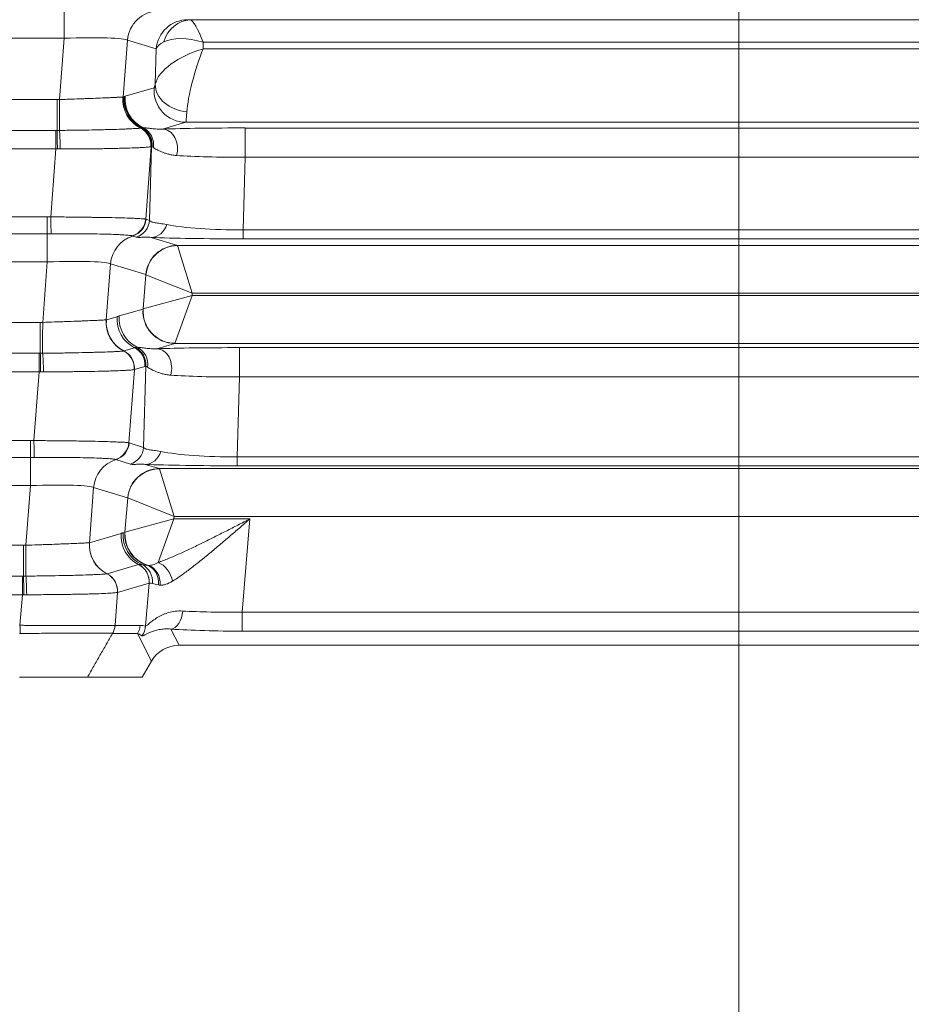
# Model space of a CAD drawing. Header units: millimetres. Extents: x 4 to 836, y 5 to 589.
# Tile 122 of 174: x 626 to 640, y 255 to 271. Entities that reach past the tile are written whole.
import ezdxf

# ---------------------------------------------------------------- set-up
doc = ezdxf.new("R2010")
doc.units = ezdxf.units.MM
doc.layers.add('1', color=7, linetype='Continuous', true_color=0xffffff)
doc.styles.add('ideas_simplex', font='simplex.shx')
doc.dimstyles.get("Standard").update_dxf_attribs({"dimtxt": 0.18, "dimasz": 0.18, "dimexe": 0.18, "dimexo": 0.0625, "dimgap": 0.09, "dimtad": 0, "dimtih": 1, "dimtoh": 1, "dimdec": 4, "dimzin": 0, "dimdsep": 46, "dimtxsty": 'Standard', "dimcen": 0.09, "dimadec": 0, "dimazin": 0, "dimtfac": 1, "dimtdec": 4, "dimtofl": 0, "dimtmove": 0, "dimatfit": 3, "dimfxl": 1, "dimtolj": 1, "dimtzin": 0, "dimarcsym": 0})

# ---------------------------------------------------------------- blocks, each defined once
blk = doc.blocks.new('_U0')
at = {"layer": '1', "color": 152, "lineweight": 13}
for p, q in [((645.148738, 334.481944), (561.58432, 334.481944)), ((617.67825, 260.481944), (561.58432, 260.481944))]:
    blk.add_line(p, q, dxfattribs=at)
at = {"layer": '1', "color": 27, "lineweight": 13}
blk.add_line((563.58432, 260.481944), (563.58432, 334.481944), dxfattribs=at)
at = {"layer": '1', "color": 87, "lineweight": 25}
for p, q in [((562.08432, 306.069444), (556.45932, 306.069444)), ((556.45932, 306.069444), (556.45932, 304.569444)), ((562.08432, 304.569444), (562.08432, 306.069444)), ((556.45932, 290.394444), (556.45932, 288.894444)), ((562.08432, 288.894444), (562.08432, 290.394444)), ((556.45932, 288.894444), (562.08432, 288.894444))]:
    blk.add_line(p, q, dxfattribs=at)
at = {"layer": '1', "color": 27, "lineweight": 18}
for points in [[(563.58432, 334.481944), (564.113301, 331.481946), (563.055339, 331.481942)], [(563.58432, 260.481944), (563.055339, 263.481942), (564.113301, 263.481946)]]:
    blk.add_solid(points, dxfattribs=at)
at = {"layer": '1', "color": 87, "linetype": 'Continuous', "lineweight": 25, "char_height": 3, "attachment_point": 7, "rotation": 90, "line_spacing_factor": 1.204819, "style": 'ideas_simplex'}
for s, insert in [('\\W1.2715;2.913', (561.93082, 290.341944)), ('\\W1.1250;74', (554.61832, 294.796944))]:
    blk.add_mtext(s, dxfattribs=dict(at, insert=insert))
blk = doc.blocks.new('_U15')
at = {"layer": '1', "color": 152, "lineweight": 13}
for p, q in [((637.398738, 284.614657), (637.398738, 231.285068)), ((657.888007, 284.60658), (657.888007, 231.285068))]:
    blk.add_line(p, q, dxfattribs=at)
at = {"layer": '1', "color": 87, "lineweight": 25}
for p, q in [((642.040873, 240.410068), (640.540873, 240.410068)), ((640.540873, 240.410068), (640.540873, 234.785068)), ((654.745873, 240.410068), (653.245873, 240.410068)), ((654.745873, 234.785068), (654.745873, 240.410068)), ((640.540873, 234.785068), (642.040873, 234.785068)), ((653.245873, 234.785068), (654.745873, 234.785068))]:
    blk.add_line(p, q, dxfattribs=at)
at = {"layer": '1', "color": 27, "lineweight": 13}
blk.add_line((637.398738, 233.285068), (657.888007, 233.285068), dxfattribs=at)
at = {"layer": '1', "color": 27, "lineweight": 18}
for points in [[(637.398738, 233.285068), (640.398736, 233.814049), (640.39874, 232.756087)], [(657.888007, 233.285068), (654.888009, 232.756087), (654.888006, 233.814049)]]:
    blk.add_solid(points, dxfattribs=at)
at = {"layer": '1', "color": 87, "linetype": 'Continuous', "lineweight": 25, "char_height": 3, "attachment_point": 7, "line_spacing_factor": 1.204819, "style": 'ideas_simplex'}
for s, insert in [('\\W1.2664;20,5', (642.012373, 242.545068)), ('\\W1.2664;.807', (642.012373, 235.232568))]:
    blk.add_mtext(s, dxfattribs=dict(at, insert=insert))

msp = doc.modelspace()

# ---------------------------------------------------------------- linework, layer by layer
at = {"layer": '1', "color": 143, "linetype": 'Continuous', "lineweight": 13}
for p, q in [((626.817, 270.939), (626.817, 270.498)), ((628.796, 270.786), (666.502, 270.786)), ((626.817, 270.498), (619.481, 270.498)), ((626.744, 269.537), (626.817, 270.498)), ((627.808, 270.468), (627.741, 269.577)), ((628.26, 270.33), (627.808, 270.468)), ((628.999, 270.436), (628.996, 270.33)), ((666.298, 270.436), (628.999, 270.436)), ((628.246, 269.776), (628.26, 270.33)), ((628.996, 270.33), (666.301, 270.33)), ((627.773, 269.588), (628.228, 269.72)), ((619.591, 269.537), (626.706, 269.537)), ((626.706, 269.537), (626.706, 269.053)), ((619.609, 269.053), (626.688, 269.053)), ((626.688, 268.762), (626.688, 269.053)), ((628.725, 269.18), (628.362, 269.074)), ((666.573, 269.18), (628.725, 269.18)), ((629.655, 269.091), (665.642, 269.091)), ((629.655, 268.632), (629.655, 269.091)), ((626.688, 268.762), (619.609, 268.762)), ((626.608, 267.697), (626.688, 268.762)), ((628.182, 268.798), (628.096, 267.662)), ((628.158, 267.643), (628.188, 268.801)), ((629.655, 268.632), (629.625, 267.494)), ((665.642, 268.632), (629.655, 268.632)), ((619.746, 267.697), (626.552, 267.697)), ((626.552, 267.697), (626.552, 267.432)), ((628.101, 267.66), (628.158, 267.643)), ((626.552, 267.432), (619.746, 267.432)), ((626.552, 266.992), (626.552, 267.432)), ((627.948, 267.381), (627.892, 267.398)), ((628.184, 267.377), (628.595, 267.251)), ((629.625, 267.494), (665.672, 267.494)), ((629.625, 267.354), (629.625, 267.494)), ((665.672, 267.354), (629.625, 267.354)), ((628.595, 267.251), (666.702, 267.251)), ((628.597, 267.248), (628.826, 266.501)), ((626.552, 266.992), (619.746, 266.992)), ((626.48, 266.043), (626.552, 266.992)), ((627.543, 266.962), (627.477, 266.083)), ((628.099, 266.792), (627.543, 266.962)), ((628.056, 266.254), (628.1, 266.791)), ((628.1, 266.791), (628.826, 266.501)), ((628.056, 266.254), (628.823, 266.463)), ((628.553, 265.715), (628.823, 266.463)), ((628.826, 266.501), (628.823, 266.463)), ((628.823, 266.463), (666.475, 266.463)), ((666.471, 266.501), (628.826, 266.501)), ((627.479, 266.084), (627.647, 266.133)), ((627.682, 266.145), (628.055, 266.253)), ((619.855, 266.043), (626.443, 266.043)), ((626.443, 265.559), (626.443, 266.043)), ((627.753, 265.597), (627.92, 265.646)), ((628.551, 265.713), (628.271, 265.631)), ((666.746, 265.713), (628.551, 265.713)), ((629.565, 265.648), (665.733, 265.648)), ((629.565, 265.188), (629.565, 265.648)), ((619.873, 265.559), (626.424, 265.559)), ((626.424, 265.268), (626.424, 265.559)), ((628.085, 265.353), (627.918, 265.305)), ((628.064, 264.084), (628.098, 265.357)), ((626.424, 265.268), (619.873, 265.268)), ((626.343, 264.191), (626.424, 265.268)), ((627.918, 265.305), (627.831, 264.156)), ((629.565, 265.188), (629.532, 263.935)), ((665.733, 265.188), (629.565, 265.188)), ((620.01, 264.19), (626.287, 264.19)), ((626.287, 263.926), (626.287, 264.19)), ((627.837, 264.154), (628.064, 264.084)), ((626.287, 263.926), (620.01, 263.926)), ((626.287, 263.485), (626.287, 263.926)), ((627.855, 263.822), (627.627, 263.892)), ((628.09, 263.818), (628.31, 263.751)), ((629.532, 263.795), (629.532, 263.935)), ((629.532, 263.935), (665.766, 263.935)), ((665.766, 263.795), (629.532, 263.795)), ((628.31, 263.751), (666.988, 263.751)), ((628.311, 263.748), (628.54, 263.001)), ((626.287, 263.485), (620.01, 263.485)), ((626.217, 262.55), (626.287, 263.485)), ((627.279, 263.455), (627.213, 262.59)), ((627.813, 263.292), (627.279, 263.455)), ((627.771, 262.754), (627.814, 263.291)), ((627.814, 263.291), (628.54, 263.001)), ((627.771, 262.754), (628.537, 262.963)), ((628.29, 262.279), (628.537, 262.963)), ((628.54, 263.001), (628.537, 262.963)), ((628.537, 262.963), (629.73, 262.963)), ((666.757, 263.001), (628.54, 263.001)), ((629.73, 262.963), (629.611, 261.502)), ((627.215, 262.59), (627.711, 262.735)), ((627.742, 262.745), (627.769, 262.753)), ((620.119, 262.55), (626.179, 262.55)), ((626.179, 262.55), (626.179, 262.065)), ((627.49, 262.103), (627.984, 262.247)), ((620.137, 262.065), (626.161, 262.065)), ((626.161, 262.065), (626.161, 261.775)), ((628.149, 261.955), (627.654, 261.811)), ((628.094, 261.283), (628.149, 261.955)), ((627.654, 261.811), (627.615, 261.294)), ((626.161, 261.775), (620.137, 261.775)), ((626.124, 261.295), (626.161, 261.775)), ((629.611, 261.502), (665.686, 261.502)), ((629.611, 261.203), (629.611, 261.502)), ((627.615, 261.293), (628.009, 261.293)), ((628.492, 261.235), (628.619, 260.982)), ((665.686, 261.203), (629.611, 261.203)), ((627.97, 261.167), (627.576, 261.167)), ((628.187, 260.733), (627.97, 261.167))]:
    msp.add_line(p, q, dxfattribs=at)
at = {"layer": '1', "color": 143, "linetype": 'Continuous', "lineweight": 18}
for p, q in [((666.679, 260.982), (628.619, 260.982)), ((628.187, 260.733), (628.042, 260.482)), ((627.182, 260.482), (628.042, 260.482))]:
    msp.add_line(p, q, dxfattribs=at)
at = {"layer": '1', "color": 143, "linetype": 'Continuous', "lineweight": 13}
for centre, major_axis, ratio, start_param, end_param in [((628.305, 270.427), (-0.146, -0.478), 0.996014, 3.439444, 4.926838), ((628.757, 270.289), (0.146, 0.478), 0.996014, 0.297852, 1.785245), ((628.796, 270.286), (-0.024, -0.499), 0.878584, 3.196431, 4.437869), ((629.006, 270.79), (-0.25, 0), 0.031454, 0.102339, 0.573486), ((628.999, 270.036), (-0.213, 0.749), 0.16115, 5.228872, 6.211309), ((626.806, 270.424), (-1.006, -0.038), 0.073389, 3.2207, 4.698766), ((629.006, 270.29), (-0.75, 0.012), 0.344743, 5.705365, 6.176511), ((628.999, 270.036), (-0.731, 0.292), 0.480074, 4.902082, 5.884519), ((628.996, 269.93), (-0.744, -0.267), 0.48275, 4.540655, 5.994238), ((628.996, 269.93), (-0.223, -0.749), 0.167328, 4.199936, 5.653518), ((628.725, 269.68), (-0.14, 0.48), 0.995643, 1.207413, 2.857034), ((628.248, 269.97), (-0.021, -0.25), 0.087194, 0.033353, 0.686567), ((628.742, 269.735), (0.491, -0.093), 0.77245, 3.279264, 4.858354), ((626.744, 269.502), (-0.001, -0.5), 0.000077, 4.642576, 5.827268), ((628.236, 269.536), (-0.134, 0.482), 0.994903, 1.219612, 2.405631), ((628.237, 269.536), (-0.149, 0.477), 0.995576, 1.188036, 2.374065), ((628.255, 269.543), (-0.168, 0.471), 0.995424, 1.148438, 2.337855), ((628.269, 269.547), (-0.14, 0.48), 0.995643, 1.207413, 2.411234), ((628.744, 269.93), (-0.02, -0.75), 0.029238, 0.026976, 0.68019), ((626.706, 268.783), (0.002, -0.3), 0.014605, 1.49975, 2.687146), ((626.743, 268.784), (0.006, -0.3), 0.044184, 1.4967, 2.685212), ((627.88, 268.822), (0.041, -0.297), 0.992886, 1.350044, 2.536919), ((627.881, 268.822), (-0.047, 0.296), 0.993751, 4.472079, 5.658942), ((627.884, 268.823), (-0.092, 0.286), 0.995544, 4.320806, 5.507206), ((627.89, 268.825), (-0.098, 0.284), 0.995464, 4.299844, 5.486244), ((627.902, 268.827), (-0.026, 0.299), 0.991317, 4.517846, 5.732632), ((627.926, 268.826), (-0.034, -0.298), 0.982269, 1.536805, 2.803365), ((629.679, 269.037), (-1.801, 0.001), 0.030434, 4.725631, 5.532945), ((628.362, 268.775), (0.01, -0.3), 0.776151, 1.153536, 3.100066), ((629.679, 268.737), (-1.501, -0.007), 0.069967, 0.747265, 1.554579), ((626.608, 267.718), (0.004, -0.3), 0.000932, 4.782196, 5.970531), ((627.798, 267.687), (0.136, 0.268), 0.995564, 3.909371, 5.098516), ((627.803, 267.684), (-0.088, -0.287), 0.996014, 0.598846, 1.785245), ((627.86, 267.667), (0.088, 0.287), 0.996014, 3.740438, 4.926838), ((628.184, 267.677), (-0.013, -0.3), 0.858349, 0.051043, 1.271884), ((629.652, 267.71), (-1.501, -0.01), 0.144199, 0.613318, 1.552033), ((628.04, 266.921), (0.146, 0.478), 0.996014, 0.598846, 1.785245), ((629.652, 267.41), (-1.801, -0.001), 0.031454, 0.617206, 1.555922), ((628.595, 266.751), (0.146, 0.478), 0.996014, 0.297852, 1.785245), ((628.597, 266.75), (0.368, 0.339), 0.992996, 0.829626, 2.311967), ((628.574, 266.501), (-0.02, -0.75), 0.029238, 3.055122, 3.116209), ((626.541, 266.917), (-1.006, -0.038), 0.073389, 3.2207, 4.698766), ((628.078, 266.542), (-0.021, -0.25), 0.087194, 3.061499, 3.122585), ((628.143, 266.092), (-0.14, 0.48), 0.995643, 1.207413, 2.393812), ((628.178, 266.104), (-0.14, 0.48), 0.995643, 1.207413, 2.411234), ((628.551, 266.213), (-0.14, 0.48), 0.995643, 1.207413, 2.857034), ((628.553, 266.214), (0.339, -0.368), 0.991771, 3.890384, 5.534394), ((628.075, 266.503), (-0.021, -0.25), 0.087194, 0.033353, 0.094439), ((626.48, 266.008), (0.001, 0.5), 0.000077, 1.500983, 2.685675), ((627.973, 266.043), (-0.144, 0.479), 0.995612, 1.198056, 2.384063), ((627.975, 266.043), (-0.14, 0.48), 0.995643, 1.207413, 2.393768), ((627.787, 265.378), (0.084, -0.288), 0.995643, 1.207413, 2.393812), ((627.8, 265.382), (0.098, -0.284), 0.995471, 1.15986, 2.34626), ((627.835, 265.383), (-0.034, -0.298), 0.982269, 1.536805, 2.803365), ((629.588, 265.593), (-1.801, 0.001), 0.030434, 4.725631, 5.532945), ((628.571, 266.463), (-0.02, -0.75), 0.029238, 0.026976, 0.088063), ((626.443, 265.289), (0.002, -0.3), 0.014605, 1.49975, 2.687146), ((626.479, 265.29), (0.006, -0.3), 0.044184, 1.4967, 2.685212), ((627.617, 265.328), (0.044, -0.297), 0.993716, 1.342719, 2.529609), ((627.62, 265.329), (0.084, -0.288), 0.995643, 1.207413, 2.393812), ((627.619, 265.329), (0.068, -0.292), 0.995069, 1.261363, 2.447999), ((628.271, 265.331), (0.01, -0.3), 0.776151, 1.153536, 3.100066), ((629.588, 265.293), (-1.501, -0.007), 0.069967, 0.747265, 1.554579), ((626.343, 264.212), (0.004, -0.3), 0.000932, 4.782196, 5.970531), ((627.533, 264.18), (-0.136, -0.268), 0.995564, 0.767778, 1.956923), ((627.539, 264.178), (-0.088, -0.287), 0.996014, 0.598846, 1.785245), ((627.766, 264.108), (-0.088, -0.287), 0.996014, 0.598846, 1.785245), ((628.09, 264.118), (-0.013, -0.3), 0.858349, 0.051043, 1.271884), ((629.558, 264.152), (-1.501, -0.01), 0.144199, 0.613318, 1.552033), ((627.775, 263.415), (0.146, 0.478), 0.996014, 0.598846, 1.785245), ((629.558, 263.852), (-1.801, -0.001), 0.031454, 0.617206, 1.555922), ((628.31, 263.251), (0.146, 0.478), 0.996014, 0.297852, 1.785245), ((628.311, 263.25), (0.368, 0.339), 0.992996, 0.829626, 2.311967), ((628.289, 263.001), (-0.02, -0.75), 0.029238, 3.055122, 3.116209), ((626.276, 263.411), (-1.006, -0.038), 0.073389, 3.2207, 4.698766), ((627.792, 263.042), (-0.021, -0.25), 0.087194, 3.061499, 3.122585), ((628.208, 262.694), (-0.14, 0.48), 0.995643, 1.207413, 2.393837), ((628.238, 262.705), (-0.14, 0.48), 0.995643, 1.207413, 2.439711), ((628.266, 262.713), (-0.14, 0.48), 0.995643, 1.207413, 2.555209), ((628.267, 262.714), (0.339, -0.368), 0.991771, 3.890384, 5.271507), ((627.789, 263.003), (-0.021, -0.25), 0.087194, 0.033353, 0.094439), ((627.71, 262.549), (0.144, -0.479), 0.995612, 4.339649, 5.525656), ((627.711, 262.55), (-0.14, 0.48), 0.995643, 1.207413, 2.393768), ((626.217, 262.515), (-0.001, -0.5), 0.000077, 4.642576, 5.827268), ((628.29, 262.005), (-0.133, 0.269), 0.701534, 4.312995, 5.668073), ((627.354, 261.835), (-0.044, 0.297), 0.993716, 4.484311, 5.671202), ((627.355, 261.835), (-0.068, 0.292), 0.995069, 4.402956, 5.589592), ((627.356, 261.835), (-0.084, 0.288), 0.995643, 4.349005, 5.535405), ((627.851, 261.979), (-0.084, 0.288), 0.995643, 4.349005, 5.535405), ((627.852, 261.98), (-0.074, 0.291), 0.995302, 4.382823, 5.569103), ((627.915, 261.974), (0.062, 0.293), 0.959628, 4.834927, 6.067475), ((628.029, 261.95), (0.059, 0.294), 0.895222, 4.815928, 6.167138), ((628.06, 261.946), (-0.018, -0.299), 0.878856, 1.552631, 2.912093), ((626.179, 261.796), (-0.002, 0.3), 0.014605, 4.641342, 5.828738), ((626.216, 261.796), (-0.006, 0.3), 0.044184, 4.638292, 5.826805), ((628.492, 261.534), (-0.019, -0.299), 0.621028, 0.103572, 1.560245), ((629.623, 261.649), (-1.507, -0.026), 0.096946, 0.891085, 1.561209), ((626.124, 261.316), (0.002, -0.3), 0.000366, 4.782201, 5.235984), ((627.317, 261.318), (-0.056, -0.295), 0.996153, 1.232706, 1.675085), ((627.711, 261.317), (0, -0.3), 0.996169, 1.047198, 1.489655), ((629.431, 259.431), (-1.543, 1.824), 0.244098, 5.976332, 6.079471), ((627.796, 261.308), (-0.063, -0.293), 0.996129, 1.155669, 1.700893), ((629.623, 261.35), (-1.806, -0.001), 0.081028, 0.894014, 1.564138), ((629.133, 259.455), (-1.279, 1.72), 0.157063, 5.913872, 6.017011)]:
    msp.add_ellipse(centre, major_axis=major_axis, ratio=ratio, start_param=start_param, end_param=end_param, dxfattribs=at)
at = {"layer": '1', "color": 143, "linetype": 'Continuous', "lineweight": 18}
msp.add_ellipse((628.62, 260.48), major_axis=(0.225, -0.449), ratio=0.995894, start_param=2.679493, end_param=3.721496, dxfattribs=at)
at = {"layer": '1', "color": 143, "linetype": 'Continuous', "lineweight": 13}
for points, degree in [([(626.706, 269.537), (626.719, 269.537), (626.731, 269.537), (626.744, 269.537)], 3), ([(627.74, 269.577), (627.74, 269.577), (627.741, 269.577), (627.741, 269.577)], 3), ([(627.741, 269.577), (627.747, 269.579), (627.753, 269.581), (627.759, 269.583)], 3), ([(627.759, 269.583), (627.763, 269.585), (627.768, 269.586), (627.773, 269.588)], 3), ([(626.688, 269.053), (626.694, 269.053), (626.7, 269.053), (626.706, 269.053)], 3), ([(626.706, 269.053), (626.719, 269.053), (626.731, 269.053), (626.744, 269.053)], 3), ([(628.014, 269.09), (628.014, 269.09), (628.014, 269.09), (628.015, 269.09)], 3), ([(628.015, 269.09), (628.016, 269.09), (628.016, 269.09), (628.017, 269.091)], 3), ([(628.017, 269.091), (628.019, 269.091), (628.022, 269.092), (628.024, 269.093)], 3), ([(628.024, 269.093), (628.027, 269.094), (628.03, 269.095), (628.034, 269.095)], 3), ([(628.034, 269.095), (628.04, 269.096), (628.047, 269.097), (628.054, 269.097)], 3), ([(626.711, 268.762), (626.703, 268.762), (626.696, 268.762), (626.688, 268.762)], 3), ([(626.757, 268.762), (626.742, 268.762), (626.726, 268.762), (626.711, 268.762)], 3), ([(628.182, 268.798), (628.181, 268.798), (628.179, 268.798), (628.178, 268.797)], 3), ([(628.188, 268.801), (628.186, 268.8), (628.184, 268.799), (628.182, 268.798)], 3), ([(628.198, 268.795), (628.194, 268.797), (628.191, 268.799), (628.188, 268.801)], 3), ([(628.217, 268.783), (628.209, 268.788), (628.203, 268.792), (628.198, 268.795)], 3), ([(626.552, 267.697), (626.571, 267.697), (626.589, 267.697), (626.608, 267.697)], 3), ([(628.096, 267.662), (628.098, 267.661), (628.099, 267.661), (628.101, 267.66)], 3), ([(626.611, 267.433), (626.592, 267.432), (626.572, 267.432), (626.552, 267.432)], 3), ([(627.892, 267.398), (627.89, 267.399), (627.888, 267.399), (627.885, 267.4)], 3), ([(627.647, 266.133), (627.652, 266.134), (627.664, 266.138), (627.676, 266.143), (627.682, 266.145)], 3), ([(626.443, 266.043), (626.455, 266.043), (626.468, 266.043), (626.48, 266.043)], 3), ([(627.477, 266.083), (627.478, 266.084), (627.478, 266.084), (627.479, 266.084)], 3), ([(627.92, 265.646), (627.925, 265.647), (627.929, 265.648), (627.933, 265.65)], 3), ([(627.933, 265.65), (627.941, 265.652), (627.951, 265.654), (627.964, 265.654)], 3), ([(626.424, 265.559), (626.43, 265.559), (626.437, 265.559), (626.443, 265.559)], 3), ([(626.443, 265.559), (626.455, 265.559), (626.467, 265.559), (626.48, 265.559)], 3), ([(627.751, 265.596), (627.751, 265.596), (627.752, 265.597), (627.753, 265.597)], 3), ([(627.753, 265.597), (627.753, 265.597), (627.753, 265.597), (627.753, 265.597)], 3), ([(628.098, 265.357), (628.093, 265.356), (628.089, 265.355), (628.085, 265.353)], 3), ([(628.126, 265.34), (628.113, 265.348), (628.104, 265.354), (628.098, 265.357)], 3), ([(626.447, 265.268), (626.44, 265.268), (626.432, 265.268), (626.424, 265.268)], 3), ([(626.493, 265.268), (626.478, 265.268), (626.462, 265.268), (626.447, 265.268)], 3), ([(627.917, 265.304), (627.916, 265.304), (627.915, 265.304), (627.914, 265.304)], 3), ([(627.918, 265.305), (627.917, 265.305), (627.917, 265.304), (627.917, 265.304)], 3), ([(626.287, 264.19), (626.306, 264.19), (626.324, 264.19), (626.343, 264.191)], 3), ([(627.831, 264.156), (627.833, 264.155), (627.835, 264.154), (627.837, 264.154)], 3), ([(626.347, 263.926), (626.327, 263.926), (626.307, 263.926), (626.287, 263.926)], 3), ([(627.627, 263.892), (627.625, 263.892), (627.623, 263.893), (627.621, 263.894)], 3), ([(627.213, 262.59), (627.214, 262.59), (627.214, 262.59), (627.215, 262.59)], 3), ([(626.179, 262.55), (626.191, 262.55), (626.204, 262.55), (626.217, 262.55)], 3), ([(627.487, 262.103), (627.488, 262.103), (627.488, 262.103), (627.489, 262.103)], 3), ([(627.489, 262.103), (627.489, 262.103), (627.489, 262.103), (627.49, 262.103)], 3), ([(627.984, 262.247), (627.985, 262.248), (627.985, 262.248), (627.985, 262.248)], 3), ([(628.037, 262.248), (628.058, 262.245), (628.085, 262.241), (628.118, 262.236)], 3), ([(628.118, 262.236), (628.124, 262.235), (628.131, 262.234), (628.138, 262.234)], 3), ([(626.161, 262.065), (626.167, 262.065), (626.173, 262.065), (626.179, 262.065)], 3), ([(626.179, 262.065), (626.191, 262.065), (626.204, 262.066), (626.216, 262.066)], 3), ([(628.149, 261.955), (628.149, 261.955), (628.149, 261.955), (628.149, 261.955)], 3), ([(628.297, 261.928), (628.258, 261.936), (628.227, 261.945), (628.203, 261.951)], 3), ([(627.653, 261.811), (627.652, 261.81), (627.652, 261.81), (627.651, 261.81)], 3), ([(627.654, 261.811), (627.654, 261.811), (627.653, 261.811), (627.653, 261.811)], 3), ([(628.323, 261.924), (628.314, 261.925), (628.305, 261.926), (628.297, 261.928)], 3), ([(626.183, 261.775), (626.176, 261.775), (626.168, 261.775), (626.161, 261.775)], 3), ([(626.229, 261.774), (626.214, 261.774), (626.199, 261.774), (626.183, 261.775)], 3), ([(626.119, 261.295), (626.121, 261.295), (626.123, 261.295), (626.124, 261.295)], 3), ([(627.576, 261.168), (627.576, 261.168), (627.576, 261.168), (627.576, 261.168)], 3), ([(627.615, 261.294), (627.615, 261.294), (627.615, 261.294), (627.615, 261.294)], 3), ([(626.125, 261.166), (626.123, 261.166), (626.121, 261.166), (626.119, 261.166)], 3), ([(627.576, 261.168), (627.182, 260.482)], 1)]:
    msp.add_open_spline(points, degree=degree, dxfattribs=at)
for points, knots in [([(626.744, 269.537), (626.775, 269.538), (626.806, 269.539), (626.867, 269.541), (626.898, 269.542), (626.989, 269.546), (627.047, 269.548), (627.133, 269.551), (627.161, 269.552), (627.217, 269.554), (627.244, 269.555), (627.322, 269.558), (627.371, 269.56), (627.428, 269.562), (627.439, 269.563), (627.461, 269.564), (627.472, 269.564), (627.503, 269.565), (627.523, 269.566), (627.578, 269.568), (627.611, 269.57), (627.645, 269.572), (627.652, 269.572), (627.665, 269.572), (627.683, 269.573), (627.697, 269.574), (627.723, 269.576), (627.734, 269.576), (627.74, 269.577)], [0, 0, 0, 0, 0.0625, 0.0625, 0.125, 0.125, 0.25, 0.25, 0.3125, 0.3125, 0.375, 0.375, 0.5, 0.5, 0.53125, 0.53125, 0.5625, 0.5625, 0.625, 0.625, 0.75, 0.75, 0.78125, 0.78125, 0.8125, 0.875, 0.875, 1, 1, 1, 1]), ([(626.744, 269.053), (626.823, 269.054), (626.9, 269.055), (627.015, 269.057), (627.053, 269.057), (627.109, 269.058), (627.128, 269.058), (627.165, 269.059), (627.183, 269.059), (627.275, 269.061), (627.344, 269.062), (627.443, 269.065), (627.475, 269.066), (627.522, 269.067), (627.538, 269.067), (627.568, 269.068), (627.583, 269.068), (627.655, 269.071), (627.708, 269.072), (627.779, 269.075), (627.801, 269.076), (627.832, 269.077), (627.843, 269.078), (627.862, 269.078), (627.871, 269.079), (627.916, 269.081), (627.944, 269.083), (627.978, 269.085), (627.988, 269.086), (628.003, 269.088), (628.009, 269.089), (628.014, 269.09)], [0, 0, 0, 0, 0.125, 0.125, 0.1875, 0.1875, 0.21875, 0.21875, 0.25, 0.25, 0.375, 0.375, 0.4375, 0.4375, 0.46875, 0.46875, 0.5, 0.5, 0.625, 0.625, 0.6875, 0.6875, 0.71875, 0.71875, 0.75, 0.75, 0.875, 0.875, 0.9375, 0.9375, 1, 1, 1, 1]), ([(628.054, 269.097), (628.068, 269.096), (628.084, 269.095), (628.121, 269.09), (628.143, 269.087), (628.193, 269.081), (628.22, 269.078), (628.268, 269.075), (628.285, 269.074), (628.322, 269.073), (628.341, 269.073), (628.362, 269.074)], [0, 0, 0, 0, 0.25, 0.25, 0.5, 0.5, 0.75, 0.75, 0.875, 0.875, 1, 1, 1, 1]), ([(628.177, 268.797), (628.172, 268.796), (628.164, 268.795), (628.146, 268.793), (628.135, 268.791), (628.097, 268.788), (628.065, 268.786), (628.015, 268.784), (628.004, 268.783), (627.982, 268.782), (627.948, 268.781), (627.911, 268.779), (627.832, 268.776), (627.773, 268.775), (627.692, 268.773), (627.676, 268.772), (627.642, 268.771), (627.591, 268.77), (627.537, 268.769), (627.427, 268.767), (627.35, 268.766), (627.248, 268.765), (627.227, 268.765), (627.186, 268.764), (627.123, 268.764), (627.06, 268.763), (626.932, 268.762), (626.845, 268.762), (626.757, 268.762)], [0, 0, 0, 0, 0.0625, 0.0625, 0.125, 0.125, 0.25, 0.25, 0.28125, 0.28125, 0.3125, 0.375, 0.375, 0.5, 0.5, 0.53125, 0.53125, 0.5625, 0.625, 0.625, 0.75, 0.75, 0.78125, 0.78125, 0.8125, 0.875, 0.875, 1, 1, 1, 1]), ([(628.178, 268.797), (628.178, 268.797), (628.178, 268.797), (628.177, 268.797), (628.177, 268.797), (628.177, 268.797)], [0, 0, 0, 0, 0.624236, 0.624236, 1, 1, 1, 1]), ([(628.579, 268.66), (628.554, 268.662), (628.53, 268.665), (628.487, 268.672), (628.466, 268.677), (628.428, 268.688), (628.41, 268.693), (628.376, 268.705), (628.361, 268.711), (628.317, 268.729), (628.292, 268.742), (628.249, 268.764), (628.231, 268.775), (628.217, 268.783)], [0, 0, 0, 0, 0.125, 0.125, 0.25, 0.25, 0.375, 0.375, 0.5, 0.5, 0.75, 0.75, 1, 1, 1, 1]), ([(626.608, 267.697), (626.631, 267.697), (626.654, 267.697), (626.701, 267.697), (626.724, 267.696), (626.794, 267.696), (626.839, 267.696), (626.975, 267.695), (627.064, 267.694), (627.172, 267.692), (627.193, 267.692), (627.236, 267.691), (627.299, 267.69), (627.359, 267.689), (627.476, 267.687), (627.55, 267.686), (627.687, 267.683), (627.749, 267.681), (627.831, 267.678), (627.857, 267.678), (627.893, 267.676), (627.905, 267.676), (627.927, 267.675), (627.938, 267.674), (627.989, 267.672), (628.022, 267.67), (628.059, 267.667), (628.069, 267.666), (628.081, 267.665), (628.085, 267.664), (628.091, 267.663), (628.094, 267.663), (628.096, 267.662)], [0, 0, 0, 0, 0.03125, 0.03125, 0.0625, 0.0625, 0.125, 0.125, 0.25, 0.25, 0.28125, 0.28125, 0.3125, 0.375, 0.375, 0.5, 0.5, 0.625, 0.625, 0.6875, 0.6875, 0.71875, 0.71875, 0.75, 0.75, 0.875, 0.875, 0.9375, 0.9375, 0.96875, 0.96875, 1, 1, 1, 1]), ([(628.158, 267.643), (628.164, 267.634), (628.174, 267.627), (628.195, 267.618), (628.203, 267.615), (628.221, 267.61), (628.232, 267.608), (628.265, 267.602), (628.292, 267.599), (628.353, 267.59), (628.388, 267.585), (628.426, 267.578)], [0, 0, 0, 0, 0.25, 0.25, 0.375, 0.375, 0.5, 0.5, 0.75, 0.75, 1, 1, 1, 1]), ([(627.885, 267.4), (627.883, 267.401), (627.881, 267.402), (627.875, 267.403), (627.871, 267.404), (627.86, 267.406), (627.85, 267.407), (627.817, 267.411), (627.788, 267.413), (627.744, 267.416), (627.735, 267.417), (627.715, 267.418), (627.685, 267.419), (627.652, 267.421), (627.581, 267.424), (627.528, 267.425), (627.411, 267.428), (627.349, 267.43), (627.249, 267.431), (627.215, 267.431), (627.145, 267.432), (627.109, 267.433), (626.999, 267.433), (626.924, 267.434), (626.808, 267.433), (626.769, 267.433), (626.71, 267.433), (626.691, 267.433), (626.651, 267.433), (626.631, 267.433), (626.611, 267.433)], [0, 0, 0, 0, 0.03125, 0.03125, 0.0625, 0.0625, 0.125, 0.125, 0.25, 0.25, 0.28125, 0.28125, 0.3125, 0.375, 0.375, 0.5, 0.5, 0.625, 0.625, 0.6875, 0.6875, 0.75, 0.75, 0.875, 0.875, 0.9375, 0.9375, 0.96875, 0.96875, 1, 1, 1, 1]), ([(628.184, 267.377), (628.151, 267.379), (628.122, 267.379), (628.07, 267.379), (628.048, 267.378), (628.019, 267.377), (628.01, 267.377), (627.993, 267.376), (627.986, 267.376), (627.966, 267.377), (627.956, 267.379), (627.948, 267.381)], [0, 0, 0, 0, 0.25, 0.25, 0.5, 0.5, 0.625, 0.625, 0.75, 0.75, 1, 1, 1, 1]), ([(626.48, 266.043), (626.542, 266.045), (626.604, 266.048), (626.694, 266.051), (626.724, 266.052), (626.769, 266.054), (626.783, 266.054), (626.813, 266.055), (626.828, 266.056), (626.9, 266.058), (626.955, 266.06), (627.033, 266.063), (627.059, 266.064), (627.096, 266.066), (627.108, 266.066), (627.132, 266.067), (627.144, 266.068), (627.201, 266.07), (627.242, 266.072), (627.298, 266.074), (627.316, 266.075), (627.348, 266.076), (627.363, 266.077), (627.404, 266.079), (627.427, 266.08), (627.452, 266.082), (627.459, 266.082), (627.47, 266.083), (627.474, 266.083), (627.477, 266.083)], [0, 0, 0, 0, 0.125, 0.125, 0.1875, 0.1875, 0.21875, 0.21875, 0.25, 0.25, 0.375, 0.375, 0.4375, 0.4375, 0.46875, 0.46875, 0.5, 0.5, 0.625, 0.625, 0.6875, 0.6875, 0.75, 0.75, 0.875, 0.875, 0.9375, 0.9375, 1, 1, 1, 1]), ([(627.964, 265.654), (627.977, 265.653), (627.993, 265.652), (628.031, 265.647), (628.052, 265.644), (628.102, 265.638), (628.13, 265.635), (628.178, 265.631), (628.195, 265.631), (628.231, 265.63), (628.25, 265.63), (628.271, 265.631)], [0, 0, 0, 0, 0.25, 0.25, 0.5, 0.5, 0.75, 0.75, 0.875, 0.875, 1, 1, 1, 1]), ([(626.48, 265.559), (626.559, 265.56), (626.637, 265.561), (626.752, 265.563), (626.79, 265.564), (626.847, 265.564), (626.866, 265.565), (626.903, 265.565), (626.922, 265.566), (627.014, 265.567), (627.083, 265.569), (627.183, 265.571), (627.215, 265.572), (627.278, 265.574), (627.308, 265.575), (627.395, 265.577), (627.448, 265.579), (627.519, 265.581), (627.541, 265.582), (627.572, 265.584), (627.582, 265.584), (627.602, 265.585), (627.611, 265.585), (627.655, 265.588), (627.683, 265.589), (627.716, 265.592), (627.726, 265.593), (627.741, 265.595), (627.747, 265.595), (627.751, 265.596)], [0, 0, 0, 0, 0.125, 0.125, 0.1875, 0.1875, 0.21875, 0.21875, 0.25, 0.25, 0.375, 0.375, 0.4375, 0.4375, 0.5, 0.5, 0.625, 0.625, 0.6875, 0.6875, 0.71875, 0.71875, 0.75, 0.75, 0.875, 0.875, 0.9375, 0.9375, 1, 1, 1, 1]), ([(628.488, 265.217), (628.463, 265.218), (628.44, 265.222), (628.396, 265.229), (628.376, 265.234), (628.337, 265.244), (628.319, 265.25), (628.286, 265.262), (628.27, 265.268), (628.226, 265.286), (628.201, 265.298), (628.158, 265.321), (628.141, 265.332), (628.126, 265.34)], [0, 0, 0, 0, 0.125, 0.125, 0.25, 0.25, 0.375, 0.375, 0.5, 0.5, 0.75, 0.75, 1, 1, 1, 1]), ([(627.914, 265.304), (627.905, 265.301), (627.887, 265.299), (627.849, 265.296), (627.835, 265.295), (627.811, 265.293), (627.802, 265.293), (627.784, 265.292), (627.775, 265.291), (627.725, 265.289), (627.678, 265.287), (627.6, 265.284), (627.572, 265.283), (627.527, 265.282), (627.512, 265.281), (627.481, 265.28), (627.465, 265.28), (627.384, 265.278), (627.315, 265.276), (627.204, 265.274), (627.166, 265.274), (627.108, 265.273), (627.088, 265.273), (627.048, 265.272), (627.027, 265.272), (626.926, 265.271), (626.842, 265.27), (626.713, 265.269), (626.67, 265.269), (626.604, 265.268), (626.582, 265.268), (626.538, 265.268), (626.515, 265.268), (626.493, 265.268)], [0, 0, 0, 0, 0.125, 0.125, 0.1875, 0.1875, 0.21875, 0.21875, 0.25, 0.25, 0.375, 0.375, 0.4375, 0.4375, 0.46875, 0.46875, 0.5, 0.5, 0.625, 0.625, 0.6875, 0.6875, 0.71875, 0.71875, 0.75, 0.75, 0.875, 0.875, 0.9375, 0.9375, 0.96875, 0.96875, 1, 1, 1, 1]), ([(626.343, 264.191), (626.366, 264.191), (626.39, 264.19), (626.436, 264.19), (626.46, 264.19), (626.529, 264.19), (626.575, 264.189), (626.711, 264.188), (626.799, 264.187), (626.907, 264.186), (626.928, 264.185), (626.971, 264.185), (627.034, 264.184), (627.094, 264.183), (627.211, 264.181), (627.285, 264.18), (627.422, 264.176), (627.484, 264.175), (627.567, 264.172), (627.592, 264.171), (627.629, 264.17), (627.64, 264.169), (627.663, 264.168), (627.673, 264.168), (627.724, 264.166), (627.757, 264.164), (627.794, 264.161), (627.804, 264.16), (627.817, 264.158), (627.82, 264.158), (627.827, 264.157), (627.829, 264.156), (627.831, 264.156)], [0, 0, 0, 0, 0.03125, 0.03125, 0.0625, 0.0625, 0.125, 0.125, 0.25, 0.25, 0.28125, 0.28125, 0.3125, 0.375, 0.375, 0.5, 0.5, 0.625, 0.625, 0.6875, 0.6875, 0.71875, 0.71875, 0.75, 0.75, 0.875, 0.875, 0.9375, 0.9375, 0.96875, 0.96875, 1, 1, 1, 1]), ([(628.064, 264.084), (628.07, 264.075), (628.08, 264.068), (628.101, 264.059), (628.109, 264.056), (628.128, 264.052), (628.138, 264.05), (628.172, 264.044), (628.198, 264.04), (628.259, 264.032), (628.294, 264.027), (628.332, 264.019)], [0, 0, 0, 0, 0.25, 0.25, 0.375, 0.375, 0.5, 0.5, 0.75, 0.75, 1, 1, 1, 1]), ([(627.621, 263.894), (627.619, 263.895), (627.616, 263.895), (627.61, 263.897), (627.607, 263.897), (627.595, 263.899), (627.586, 263.901), (627.552, 263.905), (627.524, 263.907), (627.479, 263.91), (627.47, 263.91), (627.451, 263.911), (627.42, 263.913), (627.387, 263.914), (627.316, 263.917), (627.264, 263.919), (627.147, 263.922), (627.084, 263.923), (626.985, 263.925), (626.95, 263.925), (626.88, 263.926), (626.844, 263.926), (626.734, 263.927), (626.659, 263.927), (626.544, 263.927), (626.505, 263.927), (626.446, 263.927), (626.426, 263.927), (626.386, 263.926), (626.367, 263.926), (626.347, 263.926)], [0, 0, 0, 0, 0.03125, 0.03125, 0.0625, 0.0625, 0.125, 0.125, 0.25, 0.25, 0.28125, 0.28125, 0.3125, 0.375, 0.375, 0.5, 0.5, 0.625, 0.625, 0.6875, 0.6875, 0.75, 0.75, 0.875, 0.875, 0.9375, 0.9375, 0.96875, 0.96875, 1, 1, 1, 1]), ([(628.09, 263.818), (628.058, 263.82), (628.028, 263.821), (627.977, 263.82), (627.954, 263.819), (627.925, 263.818), (627.916, 263.818), (627.9, 263.818), (627.892, 263.818), (627.872, 263.819), (627.862, 263.82), (627.855, 263.822)], [0, 0, 0, 0, 0.25, 0.25, 0.5, 0.5, 0.625, 0.625, 0.75, 0.75, 1, 1, 1, 1]), ([(628.29, 262.279), (628.317, 262.288), (628.344, 262.299), (628.4, 262.32), (628.428, 262.331), (628.512, 262.367), (628.57, 262.392), (628.687, 262.444), (628.746, 262.472), (628.837, 262.515), (628.867, 262.529), (628.928, 262.558), (628.958, 262.573), (629.05, 262.618), (629.111, 262.648), (629.234, 262.71), (629.295, 262.741), (629.419, 262.803), (629.481, 262.835), (629.574, 262.883), (629.621, 262.907), (629.668, 262.931), (629.699, 262.947), (629.715, 262.954), (629.73, 262.963)], [0, 0, 0, 0, 0.0625, 0.0625, 0.125, 0.125, 0.25, 0.25, 0.375, 0.375, 0.4375, 0.4375, 0.5, 0.5, 0.625, 0.625, 0.75, 0.75, 0.875, 0.875, 0.9375, 0.96875, 0.96875, 1, 1, 1, 1]), ([(629.73, 262.963), (629.717, 262.951), (629.704, 262.94), (629.677, 262.917), (629.637, 262.882), (629.598, 262.848), (629.519, 262.78), (629.466, 262.735), (629.362, 262.645), (629.309, 262.601), (629.206, 262.513), (629.154, 262.47), (629.076, 262.406), (629.051, 262.384), (628.999, 262.342), (628.973, 262.322), (628.897, 262.261), (628.847, 262.221), (628.749, 262.147), (628.701, 262.111), (628.63, 262.061), (628.607, 262.045), (628.572, 262.023), (628.561, 262.015), (628.538, 262.001), (628.527, 261.994), (628.515, 261.987)], [0, 0, 0, 0, 0.03125, 0.03125, 0.0625, 0.125, 0.125, 0.25, 0.25, 0.375, 0.375, 0.5, 0.5, 0.5625, 0.5625, 0.625, 0.625, 0.75, 0.75, 0.875, 0.875, 0.9375, 0.9375, 0.96875, 0.96875, 1, 1, 1, 1]), ([(627.711, 262.735), (627.716, 262.736), (627.721, 262.738), (627.732, 262.742), (627.737, 262.744), (627.742, 262.745)], [0, 0, 0, 0, 0.5, 0.5, 1, 1, 1, 1]), ([(626.217, 262.55), (626.279, 262.552), (626.34, 262.554), (626.43, 262.557), (626.46, 262.558), (626.505, 262.56), (626.52, 262.56), (626.549, 262.562), (626.564, 262.562), (626.636, 262.565), (626.691, 262.567), (626.77, 262.57), (626.795, 262.571), (626.832, 262.572), (626.845, 262.573), (626.868, 262.574), (626.88, 262.574), (626.937, 262.576), (626.979, 262.578), (627.034, 262.581), (627.052, 262.581), (627.085, 262.583), (627.1, 262.583), (627.141, 262.585), (627.163, 262.587), (627.188, 262.588), (627.195, 262.588), (627.206, 262.589), (627.211, 262.589), (627.213, 262.59)], [0, 0, 0, 0, 0.125, 0.125, 0.1875, 0.1875, 0.21875, 0.21875, 0.25, 0.25, 0.375, 0.375, 0.4375, 0.4375, 0.46875, 0.46875, 0.5, 0.5, 0.625, 0.625, 0.6875, 0.6875, 0.75, 0.75, 0.875, 0.875, 0.9375, 0.9375, 1, 1, 1, 1]), ([(627.985, 262.248), (627.99, 262.249), (627.997, 262.25), (628.015, 262.25), (628.025, 262.25), (628.037, 262.248)], [0, 0, 0, 0, 0.5, 0.5, 1, 1, 1, 1]), ([(628.138, 262.234), (628.143, 262.233), (628.148, 262.233), (628.16, 262.234), (628.165, 262.235), (628.183, 262.237), (628.195, 262.24), (628.234, 262.252), (628.261, 262.263), (628.29, 262.279)], [0, 0, 0, 0, 0.125, 0.125, 0.25, 0.25, 0.5, 0.5, 1, 1, 1, 1]), ([(626.216, 262.066), (626.295, 262.067), (626.374, 262.068), (626.489, 262.069), (626.527, 262.07), (626.583, 262.071), (626.602, 262.071), (626.639, 262.072), (626.658, 262.072), (626.75, 262.074), (626.82, 262.075), (626.919, 262.078), (626.951, 262.078), (627.014, 262.08), (627.044, 262.081), (627.131, 262.083), (627.184, 262.085), (627.255, 262.088), (627.277, 262.089), (627.308, 262.09), (627.319, 262.09), (627.338, 262.091), (627.347, 262.092), (627.391, 262.094), (627.42, 262.096), (627.453, 262.098), (627.462, 262.099), (627.477, 262.101), (627.483, 262.102), (627.487, 262.103)], [0, 0, 0, 0, 0.125, 0.125, 0.1875, 0.1875, 0.21875, 0.21875, 0.25, 0.25, 0.375, 0.375, 0.4375, 0.4375, 0.5, 0.5, 0.625, 0.625, 0.6875, 0.6875, 0.71875, 0.71875, 0.75, 0.75, 0.875, 0.875, 0.9375, 0.9375, 1, 1, 1, 1]), ([(628.203, 261.951), (628.189, 261.954), (628.178, 261.956), (628.161, 261.957), (628.154, 261.957), (628.149, 261.955)], [0, 0, 0, 0, 0.5, 0.5, 1, 1, 1, 1]), ([(628.515, 261.987), (628.48, 261.965), (628.445, 261.949), (628.397, 261.933), (628.381, 261.929), (628.359, 261.925), (628.351, 261.925), (628.337, 261.924), (628.33, 261.924), (628.323, 261.924)], [0, 0, 0, 0, 0.5, 0.5, 0.75, 0.75, 0.875, 0.875, 1, 1, 1, 1]), ([(627.651, 261.81), (627.641, 261.808), (627.623, 261.806), (627.586, 261.802), (627.571, 261.801), (627.547, 261.8), (627.539, 261.799), (627.52, 261.798), (627.511, 261.798), (627.461, 261.795), (627.415, 261.793), (627.336, 261.79), (627.308, 261.789), (627.264, 261.788), (627.249, 261.788), (627.217, 261.787), (627.202, 261.786), (627.121, 261.784), (627.051, 261.783), (626.941, 261.781), (626.903, 261.78), (626.844, 261.779), (626.824, 261.779), (626.784, 261.779), (626.764, 261.778), (626.662, 261.777), (626.578, 261.776), (626.45, 261.775), (626.406, 261.775), (626.34, 261.775), (626.318, 261.775), (626.274, 261.775), (626.252, 261.774), (626.229, 261.774)], [0, 0, 0, 0, 0.125, 0.125, 0.1875, 0.1875, 0.21875, 0.21875, 0.25, 0.25, 0.375, 0.375, 0.4375, 0.4375, 0.46875, 0.46875, 0.5, 0.5, 0.625, 0.625, 0.6875, 0.6875, 0.71875, 0.71875, 0.75, 0.75, 0.875, 0.875, 0.9375, 0.9375, 0.96875, 0.96875, 1, 1, 1, 1]), ([(628.094, 261.283), (628.099, 261.282), (628.106, 261.286), (628.127, 261.302), (628.14, 261.313), (628.164, 261.333), (628.173, 261.34), (628.191, 261.355), (628.2, 261.362), (628.231, 261.385), (628.253, 261.401), (628.303, 261.431), (628.329, 261.445), (628.373, 261.465), (628.388, 261.471), (628.42, 261.483), (628.436, 261.489), (628.486, 261.503), (628.522, 261.511), (628.597, 261.52), (628.636, 261.521), (628.678, 261.519)], [0, 0, 0, 0, 0.125, 0.125, 0.25, 0.25, 0.3125, 0.3125, 0.375, 0.375, 0.5, 0.5, 0.625, 0.625, 0.6875, 0.6875, 0.75, 0.75, 0.875, 0.875, 1, 1, 1, 1]), ([(626.124, 261.295), (626.148, 261.295), (626.171, 261.295), (626.218, 261.294), (626.241, 261.294), (626.31, 261.294), (626.356, 261.294), (626.492, 261.294), (626.58, 261.294), (626.71, 261.294), (626.753, 261.294), (626.835, 261.293), (626.876, 261.293), (626.993, 261.292), (627.066, 261.291), (627.17, 261.29), (627.202, 261.29), (627.264, 261.29), (627.323, 261.29), (627.375, 261.291), (627.411, 261.292), (627.423, 261.292), (627.445, 261.292), (627.456, 261.293), (627.507, 261.294), (627.54, 261.294), (627.578, 261.294), (627.588, 261.294), (627.6, 261.294), (627.604, 261.294), (627.61, 261.294), (627.613, 261.294), (627.615, 261.294)], [0, 0, 0, 0, 0.03125, 0.03125, 0.0625, 0.0625, 0.125, 0.125, 0.25, 0.25, 0.3125, 0.3125, 0.375, 0.375, 0.5, 0.5, 0.5625, 0.5625, 0.625, 0.6875, 0.6875, 0.71875, 0.71875, 0.75, 0.75, 0.875, 0.875, 0.9375, 0.9375, 0.96875, 0.96875, 1, 1, 1, 1]), ([(627.576, 261.168), (627.574, 261.169), (627.571, 261.169), (627.565, 261.17), (627.562, 261.17), (627.549, 261.171), (627.539, 261.171), (627.503, 261.172), (627.471, 261.173), (627.421, 261.172), (627.41, 261.172), (627.389, 261.172), (627.354, 261.172), (627.291, 261.171), (627.234, 261.17), (627.174, 261.17), (627.142, 261.17), (627.042, 261.171), (626.97, 261.172), (626.856, 261.173), (626.817, 261.173), (626.736, 261.172), (626.695, 261.172), (626.569, 261.171), (626.483, 261.17), (626.35, 261.168), (626.306, 261.168), (626.238, 261.167), (626.216, 261.167), (626.17, 261.166), (626.148, 261.166), (626.125, 261.166)], [0, 0, 0, 0, 0.03125, 0.03125, 0.0625, 0.0625, 0.125, 0.125, 0.25, 0.25, 0.28125, 0.28125, 0.3125, 0.375, 0.4375, 0.4375, 0.5, 0.5, 0.625, 0.625, 0.6875, 0.6875, 0.75, 0.75, 0.875, 0.875, 0.9375, 0.9375, 0.96875, 0.96875, 1, 1, 1, 1]), ([(628.492, 261.235), (628.457, 261.239), (628.424, 261.239), (628.363, 261.236), (628.335, 261.232), (628.295, 261.225), (628.282, 261.222), (628.258, 261.216), (628.246, 261.213), (628.213, 261.202), (628.192, 261.195), (628.155, 261.18), (628.138, 261.172), (628.116, 261.161), (628.109, 261.157), (628.096, 261.15), (628.09, 261.147), (628.073, 261.139), (628.063, 261.134), (628.048, 261.13), (628.042, 261.129), (628.038, 261.132)], [0, 0, 0, 0, 0.125, 0.125, 0.25, 0.25, 0.3125, 0.3125, 0.375, 0.375, 0.5, 0.5, 0.625, 0.625, 0.6875, 0.6875, 0.75, 0.75, 0.875, 0.875, 1, 1, 1, 1])]:
    msp.add_open_spline(points, degree=3, knots=knots, dxfattribs=at)
at = {"layer": '1', "color": 143, "linetype": 'Continuous', "lineweight": 18}
for points, knots in [([(627.576, 261.168), (627.587, 261.187), (627.596, 261.208), (627.609, 261.25), (627.614, 261.272), (627.615, 261.294)], [0, 0, 0, 0, 0.5, 0.5, 1, 1, 1, 1]), ([(627.182, 260.482), (627.16, 260.482), (627.061, 260.482), (626.712, 260.482), (626.439, 260.482), (626.145, 260.482), (626.132, 260.482), (626.119, 260.482)], [0, 0, 0, 0, 0.444489, 0.444489, 0.97588, 0.97588, 1, 1, 1, 1])]:
    msp.add_open_spline(points, degree=3, knots=knots, dxfattribs=at)

# ---------------------------------------------------------------- dimensions: what is measured, and where the dimension line sits
at = {"layer": '1', "color": 87, "linetype": 'Continuous', "lineweight": 25}
dim = msp.add_linear_dim(base=(563.584, 334.482), p1=(623.149, 260.482), p2=(647.649, 334.482), angle=90, text='<>\\P[\\C87;{\\H1.00x;\\Fsimplex.shx;2.913\\Fsimplex.shx;}\\C87; ]', dimstyle='Standard', override={"dimtxt": 3, "dimasz": 3, "dimexe": 2, "dimexo": 2.5, "dimgap": 1.5, "dimtad": 1, "dimtih": 0, "dimtoh": 0, "dimdec": 2, "dimlfac": 1, "dimzin": 8, "dimdsep": 44, "dimlunit": 2, "dimtxsty": 'ideas_simplex', "dimsah": 1, "dimse1": 0, "dimse2": 0, "dimsd1": 0, "dimsd2": 0, "dimclrd": 27, "dimclre": 152, "dimclrt": 87, "dimtol": 0, "dimtm": -0.1, "dimtfac": 0.5, "dimtdec": 2, "dimtofl": 1, "dimtmove": 0, "dimtzin": 8, "dimlwd": 13, "dimlwe": 13}, dxfattribs=at)
dim.commit()
dim.dimension.update_dxf_attribs({"geometry": '_U0', "text_midpoint": (563.584, 297.482), "dimtype": 160})
dim = msp.add_linear_dim(base=(657.888, 233.285), p1=(637.399, 287.115), p2=(657.888, 287.107), text='<>\\P[\\C87;{\\H1.00x;\\Fsimplex.shx;.807\\Fsimplex.shx;}\\C87; ]', dimstyle='Standard', override={"dimtxt": 3, "dimasz": 3, "dimexe": 2, "dimexo": 2.5, "dimgap": 1.5, "dimtad": 1, "dimtih": 1, "dimtoh": 0, "dimdec": 1, "dimlfac": 1, "dimzin": 8, "dimdsep": 44, "dimlunit": 2, "dimtxsty": 'ideas_simplex', "dimsah": 1, "dimse1": 0, "dimse2": 0, "dimsd1": 0, "dimsd2": 0, "dimclrd": 27, "dimclre": 152, "dimclrt": 87, "dimtol": 0, "dimtm": -0.1, "dimtfac": 0.5, "dimtdec": 2, "dimtofl": 1, "dimtmove": 0, "dimtzin": 8, "dimlwd": 13, "dimlwe": 13}, dxfattribs=at)
dim.commit()
dim.dimension.update_dxf_attribs({"geometry": '_U15', "text_midpoint": (647.643, 233.285), "dimtype": 160})

doc.saveas('drawing.dxf')
